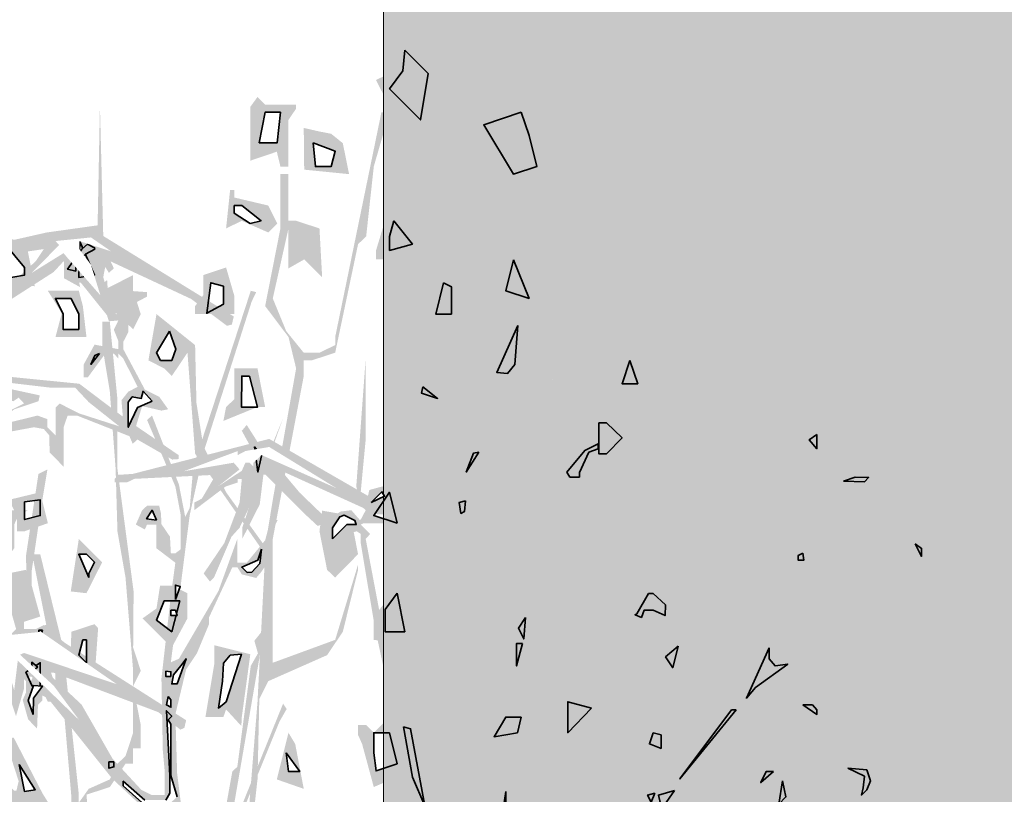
# Model space of a CAD drawing. Header units: millimetres. Extents: x -10538 to 13100, y -15694 to 32605.
# Tile 158 of 203: x -3766 to -3327, y 26160 to 26505. Entities that reach past the tile are written whole.
import ezdxf

# ---------------------------------------------------------------- set-up
doc = ezdxf.new("R2010")
doc.units = ezdxf.units.MM
doc.header["$LTSCALE"] = 100
doc.layers.get('0').update_dxf_attribs({"lineweight": 5})
doc.layers.add('Geen', color=7, linetype='Continuous', lineweight=9)
doc.layers.add('none', color=7, linetype='Continuous', lineweight=13)

# ---------------------------------------------------------------- blocks, each defined once
blk = doc.blocks.new('Groep-26')
at = {"layer": 'Geen', "linetype": 'Continuous', "lineweight": 0, "transparency": 33554687}
for points in [[(339, 2576), (363, 2576), (449, 2489), (432, 2489), (398, 2355), (346, 2420), (319, 2435), (299, 2475), (329, 2489)], [(104, 2282), (86, 2282), (78, 2315), (19, 2295), (19, 2415), (35, 2437), (52, 2420), (121, 2420), (121, 2411), (104, 2386)], [(539, 2395), (553, 2386), (640, 2437), (657, 2403), (659, 2355), (679, 2335), (674, 2275), (640, 2265), (605, 2230), (588, 2230), (588, 2265), (519, 2375)], [(-294, 35), (-321, 15), (-541, 35), (-541, -5), (-261, -5), (-261, 35), (-301, 95), (-381, 335), (-401, 395), (-441, 515), (-449, 605), (-467, 622), (-467, 640), (-381, 495), (-363, 501), (-380, 536), (-363, 588), (-363, 775), (-346, 761), (-346, 588), (-294, 311), (-190, 69), (-173, 86), (-156, 86), (-101, 335), (-86, 380), (-69, 415), (-52, 553), (-17, 726), (-17, 743), (-1, 743), (-21, 455), (-35, 294), (-35, 190), (17, 242), (173, 432), (259, 605), (329, 709), (346, 743), (346, 726), (329, 657), (104, 294), (17, 104), (0, 52), (0, 0), (484, 0), (484, 17), (52, 17), (17, 35), (35, 104), (138, 329), (311, 605), (329, 640), (346, 657), (363, 743), (379, 795), (415, 864), (432, 864), (588, 899), (743, 968), (759, 995), (743, 985), (674, 951), (519, 899), (415, 882), (415, 916), (484, 1176), (536, 1314), (622, 1452), (692, 1539), (743, 1677), (743, 1711), (709, 1642), (692, 1556), (553, 1366), (501, 1435), (432, 1556), (553, 2144), (553, 2161), (536, 2144), (519, 2015), (479, 1815), (415, 1573), (415, 1556), (536, 1366), (539, 1355), (519, 1315), (449, 1089), (419, 975), (379, 855), (359, 795), (339, 775), (225, 553), (69, 329), (-17, 225), (-17, 277), (0, 501), (0, 605), (35, 916), (39, 1095), (59, 1135), (190, 1193), (225, 1245), (259, 1383), (259, 1395), (208, 1227), (69, 1176), (69, 1452), (138, 1815), (138, 1850), (156, 1850), (208, 1867), (259, 2109), (277, 2126), (294, 2282), (329, 2403), (311, 2403), (208, 1902), (208, 1884), (173, 1867), (138, 1867), (99, 1915), (69, 1988), (104, 2144), (104, 2055), (139, 2075), (179, 2035), (173, 2144), (121, 2161), (104, 2161), (104, 2265), (86, 2265), (86, 2144), (52, 1971), (104, 1902), (121, 1832), (69, 1539), (52, 1435), (-35, 1556), (-86, 1660), (-101, 1755), (-104, 1884), (-190, 1953), (-208, 1850), (-173, 1832), (-156, 1815), (-121, 1867), (-104, 1642), (52, 1418), (35, 1089), (17, 864), (0, 847), (-35, 657), (-52, 640), (-69, 519), (-69, 467), (-104, 398), (-121, 311), (-156, 190), (-156, 121), (-173, 86), (-208, 121), (-277, 294), (-277, 311), (-328, 519), (-328, 674), (-346, 882), (-294, 899), (-259, 951), (-242, 951), (-242, 985), (-225, 985), (-225, 1037), (-242, 1124), (-225, 1158), (-242, 1210), (-241, 1335), (-277, 1608), (-277, 1763), (-294, 1936), (-311, 1936), (-311, 1884), (-294, 1781), (-281, 1608), (-277, 1469), (-259, 1366), (-242, 1158), (-242, 1020), (-259, 968), (-277, 951), (-294, 916), (-341, 895), (-363, 864), (-363, 882), (-398, 1210), (-449, 1418), (-467, 1418), (-415, 1158), (-415, 1124), (-432, 1176), (-432, 1193), (-484, 1176), (-501, 1176), (-501, 1155), (-481, 1135), (-481, 1089), (-449, 1106), (-449, 1124), (-432, 1089), (-415, 1089), (-415, 1106), (-398, 1089), (-380, 882), (-380, 553), (-398, 553), (-484, 726), (-484, 778), (-501, 795), (-501, 847), (-553, 1003), (-553, 1072), (-571, 1089), (-581, 1235), (-621, 1355), (-621, 1415), (-674, 1435), (-681, 1435), (-761, 1655), (-761, 1694), (-741, 1695), (-721, 1755), (-661, 1815), (-640, 1832), (-641, 2075), (-621, 2115), (-641, 2115), (-661, 1855), (-743, 1746), (-743, 1729), (-761, 1729), (-795, 1971), (-812, 1971), (-778, 1711), (-743, 1556), (-709, 1435), (-640, 1400), (-605, 1262), (-588, 1106), (-561, 995), (-553, 882), (-622, 882), (-726, 934), (-921, 1255), (-951, 1331), (-1055, 1469), (-1072, 1469), (-941, 1275), (-726, 899), (-691, 899), (-622, 864), (-536, 864), (-484, 622), (-461, 515)], [(-519, 2265), (-536, 2282), (-596, 2282), (-605, 2299), (-588, 2316), (-571, 2403), (-521, 2403), (-519, 2275)], [(138, 2368), (139, 2275), (239, 2265), (225, 2334), (199, 2355), (173, 2360)], [(449, 2126), (449, 2144), (479, 2155), (449, 2282), (467, 2282), (519, 2247), (553, 2247), (571, 2230)], [(-674, 2265), (-681, 2195), (-691, 2155), (-561, 2155), (-579, 2239)], [(-864, 2152), (-830, 2161), (-801, 2135), (-781, 2155), (-778, 2230), (-812, 2230), (-864, 2247)], [(59, 2135), (0, 2161), (-35, 2144), (-26, 2230), (-17, 2230), (-17, 2213), (59, 2195), (79, 2155)], [(363, 2178), (319, 2161), (299, 2095), (299, 2075), (380, 2074), (398, 2092), (379, 2126)], [(-363, 2023), (-380, 2074), (-381, 2135), (-328, 2126), (-320, 2155), (-301, 2075), (-311, 2023)], [(571, 1988), (571, 2035), (596, 2083), (605, 2135), (639, 2115), (657, 1975), (619, 1971), (605, 1988)], [(-864, 2109), (-864, 2005), (-830, 2023), (-778, 2005), (-795, 2057), (-781, 2075), (-821, 2092), (-830, 2092)], [(-726, 2100), (-735, 2115), (-743, 2109), (-743, 2023), (-726, 2005), (-674, 2005), (-674, 2092)], [(-242, 2040), (-311, 2005), (-311, 1971), (-277, 1953), (-242, 1919), (-225, 1953), (-242, 2005)], [(-35, 2057), (-86, 2040), (-86, 1995), (-104, 1971), (-104, 1953), (-17, 1953), (-17, 1995)], [(415, 2040), (484, 2040), (484, 1955), (439, 1935), (415, 1936)], [(-432, 2005), (-401, 1955), (-415, 1902), (-346, 1902), (-354, 1971), (-363, 2005)], [(674, 1815), (709, 1936), (735, 1919), (743, 1902), (778, 1867), (761, 1867), (726, 1902), (709, 1902), (709, 1884), (691, 1806), (709, 1815), (743, 1781), (761, 1781), (778, 1850), (795, 1841), (795, 1832), (778, 1832), (778, 1781), (743, 1763), (709, 1798)], [(35, 1832), (-17, 1832), (-17, 1763), (-35, 1746), (-41, 1715), (35, 1746), (52, 1746)], [(-864, 1642), (-881, 1635), (-882, 1677), (-921, 1755), (-921, 1775), (-881, 1735), (-795, 1694), (-795, 1677)], [(640, 1763), (657, 1763), (692, 1746), (709, 1660), (599, 1660)], [(778, 1729), (778, 1625), (864, 1660), (847, 1711), (830, 1729)], [(-1175, 1634), (-1141, 1608), (-1089, 1608), (-1061, 1575), (-1072, 1504), (-1106, 1521), (-1141, 1487), (-1158, 1504), (-1158, 1539)], [(-951, 1504), (-1055, 1487), (-1041, 1575), (-985, 1590), (-951, 1521)], [(259, 1487), (329, 1590), (346, 1590), (380, 1487), (346, 1487), (329, 1556), (294, 1504), (346, 1487)], [(-501, 1469), (-501, 1504), (-519, 1539), (-449, 1556), (-432, 1487), (-484, 1469)], [(259, 1418), (242, 1504), (179, 1515), (173, 1469), (190, 1383), (208, 1366)], [(-864, 1452), (-873, 1435), (-830, 1366), (-864, 1331), (-830, 1331), (-812, 1348)], [(-882, 1435), (-899, 1366), (-899, 1331), (-882, 1331), (-881, 1375), (-864, 1400)], [(-1141, 1395), (-1106, 1366), (-1080, 1366), (-1072, 1315), (-1041, 1255), (-1081, 1235), (-1181, 1295), (-1175, 1322)], [(-553, 1366), (-521, 1375), (-481, 1383), (-475, 1374), (-449, 1279), (-501, 1262), (-501, 1279)], [(-182, 1348), (-190, 1297), (-221, 1275), (-156, 1210), (-121, 1275), (-121, 1314), (-121, 1331), (-156, 1348)], [(294, 1279), (339, 1335), (363, 1331), (399, 1215), (294, 1227)], [(-380, 1245), (-328, 1262), (-320, 1253), (-328, 1141), (-381, 1175), (-380, 1235)], [(-61, 1215), (-61, 1175), (-81, 1055), (-41, 1055), (-35, 1072), (-1, 1035), (0, 1055), (19, 1195)], [(-959, 1201), (-968, 1193), (-1003, 1106), (-961, 1075), (-916, 1106)], [(759, 1115), (692, 1106), (692, 1089), (719, 1035), (726, 1003), (779, 1015), (795, 1081)], [(571, 1089), (539, 1015), (571, 1003), (619, 1003), (659, 985), (639, 1075), (619, 1075), (599, 1095)], [(277, 1037), (259, 1037), (259, 1015), (268, 995), (294, 899), (354, 925), (363, 934), (363, 1003), (346, 1020), (346, 1037), (329, 1055), (294, 1020)], [(778, 968), (761, 968), (719, 835), (719, 804), (795, 830), (795, 935)], [(622, 761), (588, 847), (571, 864), (553, 813), (536, 795), (519, 761)]]:
    blk.add_hatch(color=7, dxfattribs=at).paths.add_polyline_path(points)
at = {"layer": 'Geen', "color": 7, "linetype": 'Continuous', "lineweight": 35, "transparency": 33554687}
for points in [[(-553, 2126), (-561, 2031), (-481, 2115), (-461, 2015)], [(812, 1781), (864, 1902), (899, 1781)], [(-381, 1335), (-363, 1452), (-346, 1331), (-311, 1400)], [(916, 1072), (864, 968), (939, 1075), (951, 968)], [(104, 1020), (119, 995), (78, 916), (138, 895)]]:
    blk.add_solid(points, dxfattribs=at)
at = {"color": 255, "linetype": 'Continuous', "lineweight": 35, "transparency": 33554687}
for points in [[(363, 2541), (415, 2489), (398, 2386), (329, 2455), (359, 2495)], [(39, 2335), (52, 2403), (86, 2403), (79, 2335)], [(622, 2403), (539, 2375), (605, 2265), (657, 2282), (640, 2351)], [(-553, 2386), (-588, 2299), (-541, 2299), (-536, 2386)], [(159, 2335), (164, 2282), (199, 2282), (208, 2316)], [(-661, 2235), (-657, 2178), (-588, 2178), (-596, 2215), (-661, 2247)], [(0, 2195), (-17, 2195), (-17, 2178), (19, 2155), (43, 2161)], [(339, 2161), (329, 2126), (329, 2095), (380, 2109)], [(-527, 2109), (-536, 2031), (-484, 2040), (-484, 2057)], [(-361, 2115), (-363, 2035), (-328, 2040)], [(-821, 2035), (-861, 2035), (-841, 2075)], [(-721, 2035), (-726, 2075), (-691, 2074), (-691, 2040)], [(605, 2074), (640, 1988), (588, 2005)], [(-41, 2015), (-69, 2023), (-78, 1955), (-41, 1975)], [(449, 2023), (432, 1953), (467, 1953), (467, 2014)], [(-380, 1988), (-363, 1953), (-363, 1919), (-398, 1919), (-398, 1953), (-415, 1988)], [(-161, 1915), (-190, 1867), (-181, 1850), (-156, 1850), (-147, 1875)], [(864, 1850), (847, 1798), (882, 1798)], [(17, 1815), (0, 1815), (-1, 1746), (35, 1746)], [(-881, 1715), (-830, 1694), (-830, 1677), (-847, 1677), (-864, 1660)], [(795, 1711), (795, 1642), (812, 1642), (847, 1677), (812, 1711)], [(-1161, 1599), (-1124, 1590), (-1115, 1590), (-1098, 1573), (-1089, 1539), (-1141, 1521)], [(-1020, 1556), (-1003, 1564), (-968, 1521), (-1020, 1521)], [(-484, 1535), (-484, 1495), (-449, 1504), (-449, 1539)], [(346, 1487), (294, 1504), (329, 1556)], [(-341, 1366), (-363, 1418), (-346, 1418), (-328, 1400), (-341, 1375)], [(346, 1331), (319, 1295), (319, 1245), (363, 1245)], [(-138, 1314), (-173, 1314), (-190, 1271), (-156, 1245)], [(-346, 1176), (-363, 1193), (-354, 1227), (-346, 1227)], [(-26, 1193), (-41, 1175), (-43, 1135), (-52, 1075), (-35, 1089), (-1, 1195)], [(-961, 1175), (-968, 1124), (-934, 1124)], [(-449, 1124), (-449, 1176), (-481, 1155), (-467, 1124)], [(779, 1075), (726, 1089), (726, 1020)], [(622, 1055), (588, 1055), (562, 1011), (614, 1020)], [(329, 1020), (294, 1020), (294, 975), (299, 935), (346, 951)], [(916, 1020), (908, 995), (934, 985), (934, 1015)], [(99, 975), (104, 934), (129, 934)], [(571, 830), (571, 813), (539, 778), (599, 775), (588, 795)]]:
    blk.add_wipeout(points, dxfattribs=at).dxf.layer = 'Geen'
at = {"layer": 'Geen', "color": 7, "linetype": 'Continuous', "lineweight": 35, "transparency": 33554687, "flags": 128}
for points in [[(363, 2541), (415, 2489), (398, 2386), (329, 2455), (359, 2495)], [(39, 2335), (52, 2403), (86, 2403), (79, 2335)], [(622, 2403), (539, 2375), (605, 2265), (657, 2282), (640, 2351)], [(-553, 2386), (-588, 2299), (-541, 2299), (-536, 2386)], [(159, 2335), (164, 2282), (199, 2282), (208, 2316)], [(-661, 2235), (-657, 2178), (-588, 2178), (-596, 2215), (-661, 2247)], [(0, 2195), (-17, 2195), (-17, 2178), (19, 2155), (43, 2161)], [(339, 2161), (329, 2126), (329, 2095), (380, 2109)], [(-527, 2109), (-536, 2031), (-484, 2040), (-484, 2057)], [(-361, 2115), (-363, 2035), (-328, 2040)], [(-821, 2035), (-861, 2035), (-841, 2075)], [(-721, 2035), (-726, 2075), (-691, 2074), (-691, 2040)], [(605, 2074), (640, 1988), (588, 2005)], [(-41, 2015), (-69, 2023), (-78, 1955), (-41, 1975)], [(449, 2023), (432, 1953), (467, 1953), (467, 2014)], [(-380, 1988), (-363, 1953), (-363, 1919), (-398, 1919), (-398, 1953), (-415, 1988)], [(-161, 1915), (-190, 1867), (-181, 1850), (-156, 1850), (-147, 1875)], [(864, 1850), (847, 1798), (882, 1798)], [(17, 1815), (0, 1815), (-1, 1746), (35, 1746)], [(-881, 1715), (-830, 1694), (-830, 1677), (-847, 1677), (-864, 1660)], [(795, 1711), (795, 1642), (812, 1642), (847, 1677), (812, 1711)], [(-1161, 1599), (-1124, 1590), (-1115, 1590), (-1098, 1573), (-1089, 1539), (-1141, 1521)], [(-1020, 1556), (-1003, 1564), (-968, 1521), (-1020, 1521)], [(-484, 1535), (-484, 1495), (-449, 1504), (-449, 1539)], [(346, 1487), (294, 1504), (329, 1556)], [(-341, 1366), (-363, 1418), (-346, 1418), (-328, 1400), (-341, 1375)], [(346, 1331), (319, 1295), (319, 1245), (363, 1245)], [(-138, 1314), (-173, 1314), (-190, 1271), (-156, 1245)], [(-346, 1176), (-363, 1193), (-354, 1227), (-346, 1227)], [(-26, 1193), (-41, 1175), (-43, 1135), (-52, 1075), (-35, 1089), (-1, 1195)], [(-961, 1175), (-968, 1124), (-934, 1124)], [(-449, 1124), (-449, 1176), (-481, 1155), (-467, 1124)], [(779, 1075), (726, 1089), (726, 1020)], [(622, 1055), (588, 1055), (562, 1011), (614, 1020)], [(329, 1020), (294, 1020), (294, 975), (299, 935), (346, 951)], [(916, 1020), (908, 995), (934, 985), (934, 1015)], [(99, 975), (104, 934), (129, 934)], [(571, 830), (571, 813), (539, 778), (599, 775), (588, 795)]]:
    blk.add_lwpolyline(points, close=True, dxfattribs=at)
blk = doc.blocks.new('Groep-27')
at = {"layer": 'Geen', "linetype": 'Continuous', "lineweight": 0, "transparency": 33554687}
for points in [[(-285, 2055), (-308, 2105), (-316, 2417), (-322, 2108), (-332, 2119), (-380, 2119), (-396, 2093), (-396, 2033), (-360, 2013), (-370, 2055), (-336, 2077), (-306, 2077), (-306, 2061), (-296, 2045)], [(484, 1561), (466, 1632), (477, 1643), (488, 1590), (509, 1643), (509, 1653), (530, 1653), (535, 1661), (540, 1844), (572, 2009), (700, 2325), (704, 2305), (600, 2069), (551, 1833), (580, 1881), (600, 1921), (620, 1961), (640, 1953), (652, 1937), (640, 1901), (620, 1861), (608, 1833), (620, 1817), (604, 1813), (576, 1805), (544, 1812), (551, 1823), (544, 1821), (544, 1812), (540, 1653), (498, 1569), (508, 1509), (503, 1494), (493, 1494), (476, 1513), (472, 1549)], [(466, 1685), (445, 1706), (445, 1748), (413, 1770), (382, 1770), (339, 1727), (339, 1738), (350, 1770), (384, 1796), (403, 1801), (428, 1791), (445, 1770), (456, 1823), (456, 1918), (420, 1929), (384, 1917), (382, 1939), (413, 1950), (448, 1950), (451, 1957), (445, 2034), (416, 2073), (403, 2077), (413, 2087), (435, 2087), (477, 1992), (477, 1961), (456, 1939), (466, 1907), (456, 1886)], [(-179, 1738), (-222, 1748), (-240, 1689), (-232, 1674), (-243, 1664), (-264, 1713), (-268, 1761), (-253, 1780), (-232, 1791), (-264, 1854), (-275, 1865), (-275, 1854), (-285, 1865), (-304, 1865), (-343, 1812), (-352, 1812), (-352, 1841), (-328, 1885), (-275, 1875), (-275, 1893), (-285, 1918), (-275, 1939), (-296, 1937), (-320, 2013), (-300, 2029), (-296, 1971), (-280, 1950), (-252, 2005), (-211, 2002), (-211, 1992), (-232, 1981), (-252, 1953), (-253, 1913), (-264, 1891), (-264, 1875), (-216, 1785), (-184, 1769), (-164, 1741)], [(265, 66), (255, 66), (255, 87), (265, 108), (265, 113), (244, 87), (244, 113), (170, 150), (56, 229), (-232, 521), (-292, 573), (-327, 584), (-338, 584), (-370, 605), (-444, 616), (-529, 648), (-656, 722), (-730, 785), (-730, 796), (-687, 754), (-677, 754), (-687, 807), (-677, 828), (-666, 838), (-636, 829), (-581, 785), (-580, 721), (-603, 732), (-624, 796), (-632, 801), (-660, 807), (-664, 789), (-666, 764), (-645, 732), (-550, 669), (-480, 648), (-364, 625), (-338, 637), (-338, 653), (-349, 669), (-504, 857), (-804, 1156), (-888, 1209), (-968, 1277), (-1037, 1367), (-1047, 1389), (-1068, 1409), (-1079, 1410), (-1089, 1393), (-1095, 1325), (-1100, 1325), (-1121, 1346), (-1121, 1389), (-1112, 1409), (-1079, 1420), (-1058, 1420), (-1058, 1442), (-1111, 1569), (-1111, 1590), (-1100, 1579), (-1079, 1621), (-1037, 1621), (-1015, 1611), (-1005, 1590), (-1005, 1569), (-1015, 1569), (-1044, 1595), (-1068, 1600), (-1079, 1579), (-1079, 1537), (-1089, 1526), (-1020, 1367), (-941, 1272), (-860, 1201), (-804, 1166), (-896, 1301), (-952, 1445), (-994, 1643), (-984, 1643), (-908, 1361), (-876, 1285), (-820, 1205), (-746, 1119), (-730, 1124), (-732, 1240), (-744, 1289), (-740, 1293), (-724, 1229), (-698, 1092), (-507, 891), (-502, 891), (-497, 912), (-550, 1076), (-550, 1082), (-518, 1008), (-508, 1009), (-444, 885), (-352, 737), (-211, 553), (-137, 478), (-116, 449), (-40, 377), (-42, 415), (-100, 569), (-126, 701), (-168, 805), (-288, 917), (-432, 1097), (-444, 1103), (-444, 1092), (-454, 1082), (-456, 1029), (-476, 1050), (-488, 1093), (-465, 1145), (-560, 1309), (-608, 1461), (-613, 1505), (-620, 1525), (-656, 1565), (-656, 1625), (-645, 1632), (-634, 1632), (-624, 1621), (-634, 1590), (-624, 1547), (-596, 1526), (-603, 1463), (-571, 1369), (-507, 1233), (-476, 1188), (-491, 1210), (-560, 1452), (-580, 1525), (-581, 1547), (-571, 1537), (-555, 1452), (-550, 1452), (-539, 1494), (-518, 1516), (-476, 1516), (-497, 1505), (-507, 1484), (-507, 1431), (-524, 1409), (-539, 1410), (-539, 1389), (-476, 1209), (-470, 1217), (-454, 1253), (-433, 1262), (-423, 1262), (-456, 1205), (-454, 1145), (-402, 1124), (-432, 1121), (-423, 1113), (-412, 1113), (-320, 997), (-224, 893), (-200, 881), (-172, 881), (-172, 937), (-176, 981), (-179, 1141), (-158, 1325), (-148, 1399), (-190, 1431), (-190, 1484), (-211, 1484), (-216, 1473), (-236, 1484), (-222, 1516), (-211, 1526), (-184, 1526), (-180, 1509), (-179, 1485), (-160, 1457), (-158, 1420), (-148, 1420), (-136, 1429), (-136, 1505), (-148, 1569), (-211, 1717), (-200, 1727), (-140, 1573), (-126, 1501), (-116, 1521), (-108, 1613), (20, 2005), (32, 2002), (22, 1981), (-84, 1649), (-116, 1505), (-158, 1177), (-140, 1185), (-52, 1336), (-10, 1452), (-10, 1399), (11, 1399), (52, 1449), (64, 1494), (80, 1494), (64, 1463), (56, 1397), (43, 1378), (32, 1365), (0, 1373), (-10, 1389), (-21, 1389), (-73, 1277), (-73, 1262), (-100, 1197), (-124, 1161), (-148, 1061), (-144, 929), (-126, 785), (-92, 681), (-95, 669), (-80, 664), (-64, 697), (-21, 934), (-10, 944), (20, 1169), (36, 1197), (28, 1225), (44, 1245), (43, 1209), (-21, 838), (-42, 754), (92, 1085), (100, 1073), (84, 1045), (-42, 737), (-64, 593), (-52, 513), (-21, 415), (11, 351), (56, 289), (191, 193), (223, 193), (286, 172), (339, 193), (396, 273), (436, 369), (468, 449), (488, 563), (488, 637), (472, 645), (488, 658), (435, 796), (380, 893), (339, 1018), (339, 1057), (296, 1257), (265, 1442), (265, 1463), (256, 1469), (234, 1463), (202, 1420), (191, 1452), (191, 1494), (220, 1513), (244, 1516), (264, 1493), (276, 1516), (265, 1526), (255, 1569), (276, 1854), (276, 1674), (265, 1558), (276, 1526), (284, 1561), (313, 1569), (329, 1547), (329, 1537), (312, 1533), (286, 1494), (265, 1484), (286, 1463), (276, 1452), (286, 1399), (308, 1283), (361, 1050), (400, 1341), (413, 1325), (384, 1197), (396, 957), (432, 825), (493, 693), (519, 658), (560, 781), (593, 986), (604, 1156), (592, 1233), (519, 1431), (509, 1494), (584, 1277), (562, 1399), (540, 1569), (596, 1293), (604, 1293), (609, 1262), (625, 1283), (657, 1497), (667, 1494), (646, 1357), (636, 1219), (624, 1173), (616, 1001), (584, 777), (572, 732), (593, 754), (710, 986), (696, 941), (636, 807), (652, 807), (572, 658), (509, 478), (472, 351), (477, 330), (532, 362), (678, 574), (768, 677), (773, 701), (808, 733), (858, 807), (900, 891), (943, 1119), (943, 1198), (953, 1209), (1101, 1547), (1096, 1561), (1112, 1558), (996, 1272), (1040, 1269), (1070, 1240), (1056, 1240), (1044, 1253), (1012, 1251), (985, 1209), (976, 1165), (953, 1156), (953, 1145), (921, 891), (927, 891), (1040, 1009), (1088, 1085), (1123, 1113), (1144, 1156), (1260, 1473), (1276, 1473), (1180, 1221), (1186, 1182), (1200, 1182), (1260, 1209), (1260, 1198), (1271, 1209), (1271, 1219), (1461, 1315), (1440, 1289), (1300, 1217), (1165, 1124), (1128, 1081), (980, 893), (772, 629), (748, 574), (812, 593), (992, 685), (1116, 785), (1164, 825), (1180, 865), (1186, 902), (1186, 923), (1154, 891), (1144, 891), (1144, 901), (1154, 934), (1180, 944), (1192, 944), (1204, 929), (1216, 917), (1264, 941), (1271, 960), (1271, 965), (1280, 973), (1292, 1018), (1292, 1039), (1239, 1071), (1239, 1076), (1248, 1093), (1271, 1092), (1296, 1061), (1308, 1037), (1308, 1029), (1345, 1082), (1360, 1085), (1316, 1025), (1308, 977), (1287, 965), (1281, 955), (1207, 859), (1086, 733), (1080, 725), (1164, 757), (1328, 870), (1352, 870), (1204, 769), (1116, 725), (1144, 713), (1188, 633), (1176, 633), (1154, 680), (1128, 701), (1101, 701), (1084, 685), (1059, 701), (985, 669), (879, 605), (784, 565), (625, 436), (440, 205), (364, 145), (324, 121), (276, 119)], [(680, 1501), (667, 1505), (720, 1637), (884, 1937), (916, 1969), (890, 1939), (726, 1627), (731, 1621), (784, 1674), (812, 1674), (832, 1645), (826, 1625), (810, 1643), (794, 1643), (763, 1611), (763, 1579), (752, 1579), (716, 1585), (710, 1600)], [(1292, 1509), (1284, 1521), (1281, 1632), (1244, 1653), (1244, 1685), (1268, 1693), (1300, 1689), (1302, 1674), (1292, 1625), (1312, 1611), (1318, 1553), (1324, 1569), (1324, 1590), (1440, 1833), (1440, 1812), (1334, 1590), (1372, 1601), (1398, 1600), (1429, 1632), (1436, 1605), (1392, 1569), (1348, 1569), (1334, 1547), (1324, 1526), (1313, 1531), (1302, 1520), (1292, 1515)], [(1, 1452), (1, 1477), (32, 1569), (22, 1653), (0, 1693), (11, 1706), (32, 1673), (43, 1653), (54, 1643), (40, 1529)], [(953, 1230), (932, 1272), (912, 1277), (896, 1273), (869, 1251), (852, 1251), (858, 1283), (884, 1329), (908, 1336), (932, 1336), (948, 1317), (974, 1537), (985, 1533), (976, 1469), (1017, 1547), (1036, 1553), (1038, 1537), (996, 1447), (992, 1441), (972, 1442)], [(1525, 1336), (1493, 1315), (1482, 1315), (1482, 1325), (1500, 1367), (1504, 1413), (1488, 1431), (1472, 1452), (1472, 1465), (1493, 1463), (1525, 1431), (1525, 1373), (1512, 1357), (1528, 1353), (1546, 1367), (1546, 1378), (1631, 1420), (1673, 1463), (1660, 1429), (1552, 1367), (1578, 1357), (1620, 1330), (1641, 1315), (1641, 1304), (1628, 1304), (1588, 1336)], [(1408, 891), (1366, 859), (1366, 873), (1376, 893), (1364, 909), (1366, 923), (1332, 913), (1302, 891), (1302, 912), (1332, 941), (1364, 957), (1408, 934), (1525, 1050), (1567, 1082), (1546, 1050), (1412, 925)]]:
    blk.add_hatch(color=7, dxfattribs=at).paths.add_polyline_path(points)
at = {"layer": 'Geen', "color": 7, "linetype": 'Continuous', "lineweight": 35, "transparency": 33554687}
for points in [[(64, 1643), (64, 1653), (92, 1721)], [(413, 1389), (456, 1494), (424, 1389), (464, 1469)]]:
    blk.add_solid(points, dxfattribs=at)
blk = doc.blocks.new('Groep-28')
at = {"color": 255, "linetype": 'Continuous', "lineweight": 35, "transparency": 33554687}
for points in [[(-327, 2098), (-348, 2087), (-370, 2066), (-370, 2049), (-388, 2053), (-356, 2098), (-344, 2109), (-328, 2101)], [(615, 1928), (568, 1823), (592, 1821), (608, 1841)], [(-317, 1865), (-327, 1861), (-336, 1841)], [(-200, 1759), (-232, 1745), (-253, 1701), (-253, 1757), (-244, 1769), (-224, 1765), (-220, 1781)], [(403, 1791), (400, 1777), (436, 1765)], [(1281, 1685), (1264, 1673), (1281, 1653), (1281, 1681)], [(44, 1637), (28, 1657), (36, 1601)], [(528, 1645), (516, 1643), (500, 1601)], [(794, 1664), (764, 1649), (724, 1601), (731, 1590), (752, 1590), (752, 1600), (773, 1645), (794, 1653)], [(1340, 1581), (1366, 1590), (1396, 1589), (1387, 1579)], [(288, 1533), (312, 1557), (318, 1547)], [(498, 1537), (484, 1533), (488, 1509), (496, 1513)], [(-190, 1494), (-200, 1516), (-212, 1497)], [(202, 1452), (202, 1477), (218, 1501), (228, 1505), (252, 1493), (255, 1484), (234, 1484)], [(44, 1429), (36, 1405), (0, 1389), (12, 1377), (22, 1378), (40, 1397)], [(1500, 1441), (1514, 1413), (1514, 1431)], [(1250, 1420), (1239, 1415), (1239, 1405), (1252, 1405)], [(-148, 1317), (-148, 1349), (-137, 1346)], [(880, 1285), (906, 1330), (916, 1330), (944, 1305), (943, 1281), (916, 1293), (896, 1293), (890, 1277), (876, 1283)], [(-148, 1293), (-158, 1293), (-158, 1281), (-144, 1281)], [(632, 1277), (616, 1253), (628, 1229)], [(-444, 1249), (-452, 1249), (-454, 1217)], [(972, 1213), (944, 1189), (960, 1165)], [(1175, 1209), (1175, 1185), (1188, 1169), (1216, 1173), (1144, 1121), (1124, 1097)], [(-454, 1166), (-468, 1177), (-468, 1157)], [(-158, 1145), (-169, 1145), (-169, 1157), (-158, 1156)], [(-465, 1061), (-476, 1092), (-464, 1125), (-444, 1124), (-464, 1097)], [(1250, 1082), (1271, 1082), (1281, 1071), (1281, 1061)], [(-264, 912), (-264, 902), (-160, 809), (-126, 729), (-132, 721), (-116, 722), (-124, 741), (-148, 828), (-169, 828), (-153, 838), (-169, 838), (-148, 859), (-169, 849), (-179, 849), (-188, 861), (-164, 859), (-144, 877), (-158, 925), (-158, 1039), (-164, 1049), (-156, 1057), (-168, 1069), (-160, 925), (-160, 885), (-169, 870), (-216, 870)], [(1101, 1071), (1091, 1071), (976, 917)], [(360, 1033), (380, 921), (408, 857), (376, 1029)], [(-496, 949), (-460, 893), (-484, 889)], [(-285, 955), (-296, 955), (-296, 941), (-285, 944)], [(1184, 934), (1168, 934), (1156, 909)], [(1350, 941), (1392, 937), (1400, 913), (1392, 893), (1380, 881), (1384, 897), (1387, 923)], [(1204, 913), (1212, 877), (1196, 861)], [(588, 889), (576, 809), (588, 849)], [(964, 891), (928, 881), (932, 865), (921, 859), (940, 857)]]:
    blk.add_wipeout(points, dxfattribs=at).dxf.layer = 'Geen'
at = {"layer": 'Geen', "color": 7, "linetype": 'Continuous', "lineweight": 35, "transparency": 33554687, "flags": 128}
for points in [[(-327, 2098), (-348, 2087), (-370, 2066), (-370, 2049), (-388, 2053), (-356, 2098), (-344, 2109), (-328, 2101)], [(615, 1928), (568, 1823), (592, 1821), (608, 1841)], [(-317, 1865), (-327, 1861), (-336, 1841)], [(-200, 1759), (-232, 1745), (-253, 1701), (-253, 1757), (-244, 1769), (-224, 1765), (-220, 1781)], [(403, 1791), (400, 1777), (436, 1765)], [(1281, 1685), (1264, 1673), (1281, 1653), (1281, 1681)], [(44, 1637), (28, 1657), (36, 1601)], [(528, 1645), (516, 1643), (500, 1601)], [(794, 1664), (764, 1649), (724, 1601), (731, 1590), (752, 1590), (752, 1600), (773, 1645), (794, 1653)], [(1340, 1581), (1366, 1590), (1396, 1589), (1387, 1579)], [(288, 1533), (312, 1557), (318, 1547)], [(498, 1537), (484, 1533), (488, 1509), (496, 1513)], [(-190, 1494), (-200, 1516), (-212, 1497)], [(202, 1452), (202, 1477), (218, 1501), (228, 1505), (252, 1493), (255, 1484), (234, 1484)], [(44, 1429), (36, 1405), (0, 1389), (12, 1377), (22, 1378), (40, 1397)], [(1500, 1441), (1514, 1413), (1514, 1431)], [(1250, 1420), (1239, 1415), (1239, 1405), (1252, 1405)], [(-148, 1317), (-148, 1349), (-137, 1346)], [(880, 1285), (906, 1330), (916, 1330), (944, 1305), (943, 1281), (916, 1293), (896, 1293), (890, 1277), (876, 1283)], [(-148, 1293), (-158, 1293), (-158, 1281), (-144, 1281)], [(632, 1277), (616, 1253), (628, 1229)], [(-444, 1249), (-452, 1249), (-454, 1217)], [(972, 1213), (944, 1189), (960, 1165)], [(1175, 1209), (1175, 1185), (1188, 1169), (1216, 1173), (1144, 1121), (1124, 1097)], [(-454, 1166), (-468, 1177), (-468, 1157)], [(-158, 1145), (-169, 1145), (-169, 1157), (-158, 1156)], [(-465, 1061), (-476, 1092), (-464, 1125), (-444, 1124), (-464, 1097)], [(1250, 1082), (1271, 1082), (1281, 1071), (1281, 1061)], [(1101, 1071), (1091, 1071), (976, 917)], [(360, 1033), (380, 921), (408, 857), (376, 1029)], [(-496, 949), (-460, 893), (-484, 889)], [(-285, 955), (-296, 955), (-296, 941), (-285, 944)], [(1184, 934), (1168, 934), (1156, 909)], [(1350, 941), (1392, 937), (1400, 913), (1392, 893), (1380, 881), (1384, 897), (1387, 923)], [(1204, 913), (1212, 877), (1196, 861)], [(588, 889), (576, 809), (588, 849)], [(964, 891), (928, 881), (932, 865), (921, 859), (940, 857)]]:
    blk.add_lwpolyline(points, close=True, dxfattribs=at)
for points in [[(-144, 877), (-158, 925), (-158, 1039), (-164, 1049), (-156, 1057), (-168, 1069), (-160, 925), (-160, 885), (-169, 870)], [(-216, 870), (-264, 912), (-264, 902), (-160, 809)]]:
    blk.add_lwpolyline(points, dxfattribs=at)
at = {"color": 255, "linetype": 'Continuous', "lineweight": 35, "transparency": 33554687}
for points in [[(625, 1219), (612, 1219), (612, 1169)], [(-152, 1149), (-136, 1169), (-124, 1185), (-144, 1129), (-156, 1129)], [(-164, 1101), (-158, 1093), (-158, 1077), (-168, 1082)], [(920, 885), (904, 881), (912, 865)]]:
    blk.add_wipeout(points, dxfattribs=at).dxf.layer = 'Geen'
at = {"layer": 'Geen', "color": 7, "linetype": 'Continuous', "lineweight": 35, "transparency": 33554687, "flags": 128}
for points in [[(625, 1219), (612, 1219), (612, 1169)], [(-152, 1149), (-136, 1169), (-124, 1185), (-144, 1129), (-156, 1129)], [(-164, 1101), (-158, 1093), (-158, 1077), (-168, 1082)], [(920, 885), (904, 881), (912, 865)]]:
    blk.add_lwpolyline(points, close=True, dxfattribs=at)
blk = doc.blocks.new('Groep-29')
at = {"layer": 'Geen', "color": 7, "transparency": 33554687}
blk.add_blockref('Groep-27', (0, 0), dxfattribs=at)
blk.add_blockref('Groep-28', (0, 0), dxfattribs=at)
blk = doc.blocks.new('Groep-30')
at = {"layer": 'Geen', "color": 7, "transparency": 33554687}
blk.add_blockref('Groep-26', (0, 0), dxfattribs=at)
blk.add_blockref('Groep-29', (0, 0), dxfattribs=at)
blk = doc.blocks.new('000 struik 10')
at = {"layer": 'Geen', "color": 7, "transparency": 33554687}
blk.add_blockref('Groep-30', (0, 0), dxfattribs=at)
blk = doc.blocks.new('Groep-34')
at = {"layer": 'Geen', "linetype": 'Continuous', "lineweight": 0, "transparency": 33554687}
for points in [[(-34, 2974), (-55, 2952), (-264, 2858), (-286, 2838), (-394, 2789), (-399, 2772), (-380, 2775), (-355, 2793), (-92, 2864), (-63, 2864), (-76, 2844), (-94, 2834), (-110, 2774), (-281, 2712), (-281, 2694), (-272, 2694), (-190, 2726), (-118, 2744), (-126, 2710), (-121, 2700), (-167, 2668), (-158, 2654), (50, 2754), (63, 2747), (90, 2688), (142, 2623), (158, 2584), (157, 2458), (148, 2422), (150, 2358), (148, 2176), (164, 2185), (158, 2410), (170, 2428), (157, 2449), (166, 2490), (175, 2745), (257, 2720), (363, 2694), (336, 2687), (342, 2678), (369, 2678), (402, 2682), (433, 2668), (438, 2672), (433, 2685), (572, 2705), (554, 2678), (457, 2590), (457, 2566), (594, 2654), (616, 2678), (722, 2546), (746, 2546), (722, 2573), (722, 2581), (690, 2692), (900, 2594), (980, 2534), (991, 2537), (995, 2555), (695, 2740), (692, 2758), (578, 2742), (406, 2703), (330, 2732), (310, 2756), (154, 2822), (94, 2868), (320, 2802), (325, 2820), (87, 2908)], [(166, 429), (157, 403), (160, 230), (166, 174), (184, 68), (172, 50), (184, 24), (184, 6), (202, 6), (201, 24), (206, 44), (251, 36), (254, 56), (237, 59), (228, 68), (192, 68), (192, 72), (219, 77), (219, 86), (201, 100), (186, 94), (184, 103), (175, 227), (188, 227), (184, 218), (192, 209), (210, 218), (210, 227), (240, 227), (260, 214), (294, 218), (328, 272), (360, 388), (369, 438), (386, 548), (391, 662), (422, 846), (422, 923), (430, 928), (431, 842), (402, 592), (386, 494), (368, 384), (344, 276), (320, 138), (294, 20), (320, 10), (311, 26), (351, 218), (351, 244), (390, 454), (404, 500), (404, 532), (444, 874), (453, 996), (530, 974), (544, 958), (566, 965), (568, 978), (557, 983), (552, 983), (513, 1001), (480, 1000), (456, 1014), (464, 1164), (475, 1368), (478, 1430), (482, 1556), (492, 1673), (501, 1691), (510, 1664), (528, 1726), (528, 1752), (545, 1752), (722, 1541), (736, 1541), (739, 1545), (656, 1690), (580, 1761), (594, 1761), (827, 1673), (876, 1634), (885, 1638), (889, 1655), (618, 1828), (572, 1867), (554, 1858), (528, 1858), (528, 1911), (545, 1946), (545, 1988), (566, 2130), (580, 2214), (560, 2204), (532, 2020), (534, 1974), (510, 1858), (501, 1849), (386, 1849), (352, 2116), (342, 2216), (334, 2240), (428, 2273), (480, 2295), (550, 2308), (572, 2304), (584, 2290), (585, 2252), (616, 2220), (616, 2308), (625, 2334), (646, 2334), (778, 2282), (858, 2236), (872, 2237), (872, 2246), (758, 2324), (651, 2405), (298, 2440), (307, 2464), (289, 2537), (281, 2537), (276, 2442), (219, 2449), (210, 2440), (206, 2430), (232, 2432), (504, 2366), (516, 2374), (528, 2361), (422, 2308), (398, 2290), (336, 2260), (316, 2314), (316, 2366), (307, 2405), (298, 2396), (307, 2317), (322, 2216), (334, 2140), (334, 2096), (351, 2026), (368, 1898), (378, 1862), (378, 1849), (192, 1841), (197, 1832), (210, 1832), (230, 1820), (325, 1823), (395, 1814), (325, 1761), (232, 1691), (245, 1678), (281, 1708), (328, 1714), (380, 1740), (390, 1704), (395, 1664), (366, 1650), (369, 1638), (373, 1640), (398, 1652), (484, 1728), (483, 1684), (456, 1456), (457, 1329), (448, 1320), (450, 1232), (430, 1026), (431, 1430), (404, 1647), (395, 1638), (420, 1390), (422, 1100), (417, 1030), (330, 1072), (294, 1100), (248, 1084), (178, 1066), (177, 1036), (206, 1036), (180, 1002), (186, 976), (257, 1045), (257, 1054), (196, 1058), (270, 1076), (388, 1030), (319, 1036), (324, 990), (336, 974), (320, 966), (336, 948), (328, 942), (312, 974), (316, 978), (294, 1014), (292, 1036), (213, 992), (186, 968), (181, 955), (274, 1010), (345, 895), (366, 895), (363, 921), (336, 1010), (345, 1018), (414, 1004), (414, 982), (413, 906), (376, 636), (378, 597), (366, 522), (360, 500), (342, 394), (307, 271), (307, 262), (281, 240), (259, 240), (245, 244), (228, 262), (214, 260), (219, 244), (175, 244), (176, 358)], [(730, 2185), (730, 2193), (739, 2202), (770, 2204), (1074, 2282), (1334, 2132), (1330, 2114), (1314, 2114), (1306, 2122), (1295, 2123), (1101, 2211), (1142, 2162), (1196, 2110), (1193, 2092), (1182, 2088), (1154, 2114), (1066, 2202), (1057, 2202), (1057, 2188), (1008, 2084), (990, 2064), (951, 1973), (942, 1964), (928, 1982), (974, 2050), (1008, 2140), (1013, 2193), (1004, 2193), (1004, 2185), (977, 2176), (907, 2123), (907, 2140), (924, 2149), (955, 2202), (774, 2193), (757, 2185)]]:
    blk.add_hatch(color=7, dxfattribs=at).paths.add_polyline_path(points)
blk = doc.blocks.new('Groep-35')
at = {"color": 255, "linetype": 'Continuous', "lineweight": 5, "transparency": 33554687}
for points in [[(606, 2714), (598, 2723), (677, 2731), (722, 2700), (651, 2723), (651, 2705), (677, 2670), (698, 2602), (626, 2684), (616, 2696), (545, 2652)], [(460, 2310), (506, 2348), (560, 2366), (563, 2379), (360, 2423), (589, 2396), (642, 2396), (672, 2364), (740, 2310), (650, 2339), (607, 2361), (598, 2352), (598, 2290), (580, 2308), (580, 2326), (558, 2334)], [(884, 2210), (1004, 2255), (1004, 2246), (1021, 2255), (1074, 2264), (1224, 2172), (1057, 2246), (1039, 2229), (1039, 2220), (1030, 2229), (1021, 2229), (1013, 2211), (960, 2176), (1008, 2214), (995, 2229)], [(328, 1740), (444, 1805), (439, 1823), (394, 1828), (422, 1834), (457, 1841), (566, 1852), (735, 1735), (528, 1805), (519, 1801), (594, 1732), (651, 1655), (514, 1788), (506, 1722), (492, 1770), (479, 1770), (492, 1797), (488, 1820)]]:
    blk.add_wipeout(points, dxfattribs=at).dxf.layer = 'Geen'
blk = doc.blocks.new('Groep-36')
at = {"layer": 'Geen', "color": 7, "transparency": 33554687}
blk.add_blockref('Groep-34', (0, 0), dxfattribs=at)
blk.add_blockref('Groep-35', (0, 0), dxfattribs=at)
blk = doc.blocks.new('000 struik 9')
at = {"layer": 'Geen', "color": 7, "transparency": 33554687}
blk.add_blockref('Groep-36', (0, 0), dxfattribs=at)
blk = doc.blocks.new('Groep-92')
at = {"layer": 'Geen', "color": 7, "transparency": 33554687, "xscale": 0.2, "yscale": 0.2, "zscale": 0.2}
blk.add_blockref('000 struik 10', (-3666.92, 25983.52), dxfattribs=at)
blk.add_blockref('000 struik 9', (-3869.51, 25862.1), dxfattribs=at)
at = {"linetype": 'Continuous', "lineweight": 0, "true_color": 0xfffbf0, "transparency": 33554687}
blk.add_hatch(color=7, dxfattribs=at).paths.add_polyline_path([(-3603.85, 26820), (-3003.85, 26820), (-3003.85, 25970), (-3603.85, 25970)])
at = {"color": 251, "linetype": 'Continuous', "lineweight": 5, "true_color": 0x555555, "transparency": 33554687, "flags": 128}
blk.add_lwpolyline([(-3603.85, 26820), (-3003.85, 26820), (-3003.85, 25970), (-3603.85, 25970)], close=True, dxfattribs=at)

msp = doc.modelspace()

# ---------------------------------------------------------------- block references
at = {"layer": 'none', "color": 7}
msp.add_blockref('Groep-92', (0, 0), dxfattribs=at)

doc.saveas('drawing.dxf')
